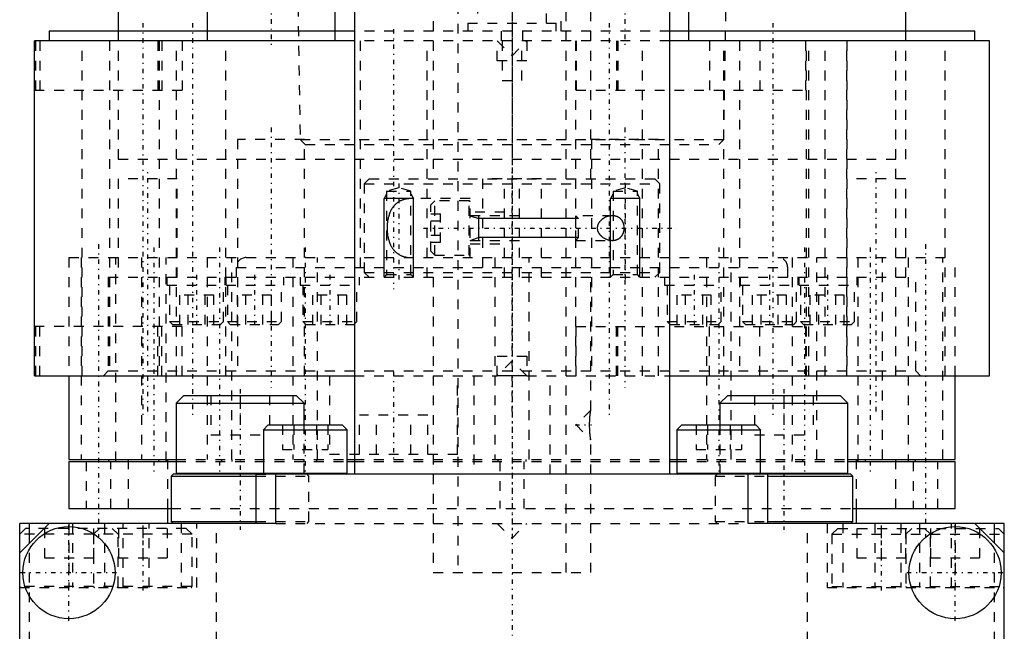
# Model space of a CAD drawing. Extents: x -70 to 70, y -1 to 571.
# Tile 2 of 14: x -50 to 50, y 118 to 180. Entities that reach past the tile are written whole.
import ezdxf

# ---------------------------------------------------------------- set-up
doc = ezdxf.new("R2010")
doc.units = 0
doc.linetypes.add('CENTER', pattern=[1.5, 0.45, -0.5, 0.05, -0.5])
doc.linetypes.add('DASHED', pattern=[2, 1, -1])
for name, color, linetype in [('AM_0', 7, 'CONTINUOUS'), ('AM_10', 7, 'CONTINUOUS'), ('AM_3', 7, 'DASHED'), ('AM_7', 7, 'CENTER')]:
    doc.layers.add(name, color=color, linetype=linetype)

msp = doc.modelspace()

# ---------------------------------------------------------------- linework, layer by layer
at = {"layer": 'AM_0', "color": 7, "linetype": 'CONTINUOUS'}
for p, q in [((-16, 394.2), (-16, 134)), ((16, 394.2), (16, 134)), ((-30.97, 186), (-30.97, 179)), ((-17.97, 179), (-17.97, 186)), ((17.97, 179), (17.97, 186)), ((-40, 182.5), (-40, 179)), ((40, 179), (40, 182.5)), ((-47, 179), (-47, 178)), ((-16.02, 179), (-47, 179)), ((47, 179), (16.02, 179)), ((47, 178), (47, 179)), ((-48.5, 144), (-48.5, 178)), ((-16.01, 178), (-48.5, 178)), ((48.5, 178), (16.01, 178)), ((48.5, 144), (48.5, 178)), ((-48.5, 144), (-16.01, 144)), ((-45, 144), (-45, 135.5)), ((1.5, 144), (-1.5, 144)), ((16.01, 144), (48.5, 144)), ((45, 135.5), (45, 144)), ((-33.32, 142), (-34.12, 141.2)), ((-34.12, 141.2), (-34.12, 134.1)), ((-34.12, 141.2), (-21.12, 141.2)), ((-33.32, 142), (-21.92, 142)), ((-21.12, 141.2), (-21.92, 142)), ((-21.12, 139), (-21.12, 141.2)), ((21.92, 142), (21.12, 141.2)), ((21.12, 141.2), (21.12, 139)), ((21.12, 141.2), (34.12, 141.2)), ((21.92, 142), (33.32, 142)), ((34.12, 141.2), (33.32, 142)), ((34.12, 134.1), (34.12, 141.2)), ((-24.75, 139), (-25.25, 138.5)), ((-25.25, 138.5), (-25.25, 134.1)), ((-25.25, 138.5), (-16.75, 138.5)), ((-24.75, 139), (-17.25, 139)), ((-16.75, 138.5), (-17.25, 139)), ((-16.75, 134.1), (-16.75, 138.5)), ((17.25, 139), (16.75, 138.5)), ((16.75, 138.5), (16.75, 134.1)), ((16.75, 138.5), (25.25, 138.5)), ((17.25, 139), (24.75, 139)), ((25.25, 138.5), (24.75, 139)), ((25.25, 134.1), (25.25, 138.5)), ((-45, 135.5), (-34.12, 135.5)), ((-45, 135.3), (-45, 130.5)), ((-45, 135.3), (-34.12, 135.3)), ((-40.98, 135.5), (-40.98, 135.3)), ((-35.87, 135.3), (-35.87, 135.5)), ((-35.13, 135.5), (-35.13, 135.3)), ((-16.76, 135.5), (-16.02, 135.5)), ((-16.76, 135.3), (-16.02, 135.3)), ((16.02, 135.5), (16.76, 135.5)), ((16.02, 135.3), (16.76, 135.3)), ((34.12, 135.5), (45, 135.5)), ((34.12, 135.3), (45, 135.3)), ((35.13, 135.3), (35.13, 135.5)), ((35.87, 135.5), (35.87, 135.3)), ((40.98, 135.3), (40.98, 135.5)), ((45, 130.5), (45, 135.3)), ((-34.12, 134.1), (-34.02, 134)), ((-34.12, 134.1), (-16.75, 134.1)), ((16.75, 134.1), (34.12, 134.1)), ((34.02, 134), (34.12, 134.1)), ((-34.42, 134), (-34.62, 133.8)), ((-34.62, 133.8), (-34.62, 129.2)), ((-34.62, 133.8), (-26, 133.8)), ((34.42, 134), (-34.42, 134)), ((-26, 129), (-26, 134)), ((-24, 129), (-24, 134)), ((24, 129), (24, 134)), ((26, 129), (26, 134)), ((26, 133.8), (34.62, 133.8)), ((34.62, 133.8), (34.42, 134)), ((34.62, 129.2), (34.62, 133.8)), ((-45, 130.5), (-34.63, 130.5)), ((-35, 130.5), (-35, 129)), ((34.63, 130.5), (45, 130.5)), ((35, 129), (35, 130.5)), ((-34.62, 129.2), (-34.42, 129)), ((-34.62, 129.2), (-26, 129.2)), ((26, 129.2), (34.62, 129.2)), ((34.42, 129), (34.62, 129.2)), ((-50, 72), (-50, 129)), ((-50, 126), (-47, 129)), ((-24, 129), (-50, 129)), ((-49, 127), (-49, 129)), ((50, 129), (24, 129)), ((47, 129), (50, 126)), ((49, 127), (49, 129)), ((50, 72), (50, 129))]:
    msp.add_line(p, q, dxfattribs=at)
for centre in [(-45, 124), (45, 124)]:
    msp.add_circle(centre, 4.68, dxfattribs=at)
for centre, start, end in [((-25.15, 134.1), 180, 270), ((-16.85, 134.1), 270, 0), ((16.85, 134.1), 180, 270), ((25.15, 134.1), 270, 0)]:
    msp.add_arc(centre, 0.1, start, end, dxfattribs=at)
at = {"layer": 'AM_10', "color": 7, "linetype": 'CONTINUOUS'}
for p, q in [((-12.73, 162.47), (-13, 162)), ((-10.27, 162.47), (-10, 162)), ((10.27, 162.47), (10, 162)), ((12.73, 162.47), (13, 162)), ((-10, 162), (-13, 162)), ((-13, 154), (-13, 162)), ((-10, 154), (-10, 162)), ((13, 162), (10, 162)), ((10, 154), (10, 162)), ((13, 154), (13, 162)), ((-4.25, 160.25), (-3.4, 159.97)), ((-3.4, 160.25), (-3.4, 157.75)), ((6.75, 159.97), (-3.4, 159.97)), ((-4.25, 157.75), (-3.4, 158.03)), ((6.75, 158.03), (-3.4, 158.03))]:
    msp.add_line(p, q, dxfattribs=at)
at = {"layer": 'AM_3', "color": 6, "linetype": 'DASHED'}
for p, q in [((-5.5, 453.75), (-5.5, 124)), ((5.5, 124), (5.5, 453.75)), ((-8, 444), (-8, 164)), ((8, 164), (8, 444)), ((4.97, 186), (4.97, 178)), ((-3.5, 183.8), (-3.5, 179.8)), ((3.5, 179.8), (3.5, 183.8)), ((-21.74, 181.5), (-21.51, 168)), ((21.51, 168), (21.74, 181.5)), ((-4.5, 179.8), (-4.5, 179)), ((-4.5, 179.8), (4.5, 179.8)), ((4.5, 179), (4.5, 179.8)), ((-40, 179), (-40, 166)), ((-30.97, 179), (-30.97, 178)), ((-17.97, 178), (-17.97, 179)), ((16.02, 179), (-16.02, 179)), ((-1.1, 179), (-1.1, 178)), ((1.1, 178), (1.1, 179)), ((17.97, 178), (17.97, 179)), ((40, 166), (40, 179)), ((-48.44, 178), (-48.44, 173)), ((-48.4, 178), (-48.4, 173)), ((-48.4, 178), (-48.4, 173)), ((-47.97, 178), (-47.97, 173)), ((-43.67, 144), (-43.67, 178)), ((-40.88, 178), (-40.88, 144)), ((-35.97, 178), (-35.97, 173)), ((-35.85, 178), (-35.85, 144)), ((-35.58, 178), (-35.58, 173)), ((-34.08, 144), (-34.08, 178)), ((-33.5, 178), (-33.5, 173)), ((-29.05, 144), (-29.05, 178)), ((16.01, 178), (-16.01, 178)), ((-15.42, 178), (-15.42, 154)), ((-8.62, 154), (-8.62, 178)), ((-1.5, 178), (0, 176.5)), ((-1.5, 176), (-1.5, 178)), ((-1, 178), (-1, 174)), ((0, 176.5), (1.5, 178)), ((1, 174), (1, 178)), ((1.5, 178), (1.5, 176)), ((6.46, 178), (6.46, 144)), ((6.5, 178), (6.5, 173)), ((10.63, 178), (10.63, 173)), ((10.74, 178), (10.74, 173)), ((13.26, 144), (13.26, 178)), ((20.07, 178), (20.07, 173)), ((21.5, 144), (21.5, 178)), ((23.1, 178), (23.1, 144)), ((25.16, 178), (25.16, 173)), ((29.81, 178), (29.81, 173)), ((29.9, 144), (29.9, 178)), ((30.14, 144), (30.14, 178)), ((31.82, 144), (31.82, 178)), ((33.99, 178), (33.99, 144)), ((34, 144), (34, 178)), ((34, 144), (34, 178)), ((38.99, 144), (38.99, 178)), ((44, 144), (44, 178)), ((1.5, 176), (-1.5, 176)), ((-1, 174), (1, 174)), ((-48.5, 173), (-33.5, 173)), ((6.5, 173), (29.81, 173)), ((-27.87, 168), (-27.87, 144)), ((-21.07, 168), (-27.87, 168)), ((-21.51, 168), (-21, 167.5)), ((-21.51, 168), (21.51, 168)), ((-21.07, 144), (-21.07, 168)), ((-21, 167.5), (21, 167.5)), ((8.07, 168), (8.07, 144)), ((14.87, 168), (8.07, 168)), ((14.87, 144), (14.87, 168)), ((21, 167.5), (21.51, 168)), ((-40, 166), (40, 166)), ((-40, 166), (0, 166)), ((-40, 164), (-40, 154)), ((-34, 164), (-40, 164)), ((-34, 154), (-34, 164)), ((-14.5, 164), (-15, 163.5)), ((-15, 163.5), (-15, 154.5)), ((-15, 163.5), (15, 163.5)), ((-14.5, 164), (14.5, 164)), ((-11.5, 163.08), (-12.73, 162.75)), ((-10.27, 162.75), (-11.5, 163.08)), ((-3, 164), (-3, 154)), ((3, 164), (-3, 164)), ((-0.75, 154), (-0.75, 164)), ((0.75, 154), (0.75, 164)), ((3, 154), (3, 164)), ((11.5, 163.08), (10.27, 162.75)), ((12.73, 162.75), (11.5, 163.08)), ((15, 163.5), (14.5, 164)), ((15, 154.5), (15, 163.5)), ((40, 164), (34, 164)), ((40, 154), (40, 164)), ((-12.73, 162.75), (-12.73, 154.27)), ((-12.73, 162.75), (-10.27, 162.75)), ((-10.27, 154.27), (-10.27, 162.75)), ((10.27, 162.75), (10.27, 154.27)), ((10.27, 162.75), (12.73, 162.75)), ((12.73, 154.27), (12.73, 162.75)), ((-4.25, 162), (-10.2, 162)), ((-7.85, 161.75), (-8.25, 161.35)), ((-8.25, 156.65), (-8.25, 161.35)), ((-4.35, 161.75), (-7.85, 161.75)), ((-7.85, 156.25), (-7.85, 161.75)), ((-4.35, 156.25), (-4.35, 161.75)), ((-4.25, 156), (-4.25, 162)), ((-8.25, 160.44), (-7.25, 160.44)), ((-7.25, 157.56), (-7.25, 160.44)), ((-0.75, 160.6), (-4.25, 160.6)), ((0.75, 160.25), (-4.25, 160.25)), ((10.2, 160.25), (6.47, 160.25)), ((6.75, 159.97), (6.47, 160.25)), ((6.47, 157.75), (6.47, 160.25)), ((-8.25, 159.72), (-7.25, 159.72)), ((6.75, 158.03), (6.75, 159.97)), ((-8.25, 158.28), (-7.25, 158.28)), ((6.47, 157.75), (6.75, 158.03)), ((-8.25, 157.56), (-7.25, 157.56)), ((-4.25, 157.75), (0.75, 157.75)), ((-4.25, 157.4), (-0.75, 157.4)), ((6.47, 157.75), (10.2, 157.75)), ((-8.25, 156.65), (-7.85, 156.25)), ((-7.85, 156.25), (-4.35, 156.25)), ((-45, 156), (45, 156)), ((-45, 156), (-45, 144)), ((-45, 156), (45, 156)), ((-43.75, 156), (-43.75, 135.5)), ((-40.25, 135.3), (-40.25, 156)), ((-37.62, 156), (-37.62, 135.5)), ((-35.12, 135.3), (-35.12, 156)), ((-30.95, 156), (-30.95, 135.5)), ((-28.45, 135.5), (-28.45, 156)), ((-22.25, 156), (-22.25, 135.5)), ((-19.75, 135.5), (-19.75, 156)), ((-1.75, 156), (-1.75, 135.5)), ((1.75, 135.5), (1.75, 156)), ((19.75, 156), (19.75, 135.5)), ((22.25, 135.5), (22.25, 156)), ((28.45, 156), (28.45, 135.5)), ((30.95, 135.5), (30.95, 156)), ((35.12, 156), (35.12, 135.3)), ((37.62, 135.5), (37.62, 156)), ((40.25, 156), (40.25, 135.3)), ((43.75, 135.5), (43.75, 156)), ((45, 144), (45, 156)), ((-28, 155), (-28, 154)), ((-28, 155), (28, 155)), ((-15, 154.5), (-14.5, 154)), ((-15, 154.5), (15, 154.5)), ((-12.73, 154.27), (-13, 154)), ((-12.73, 154.27), (-10.27, 154.27)), ((-10, 154), (-10.27, 154.27)), ((10.27, 154.27), (10, 154)), ((10.27, 154.27), (12.73, 154.27)), ((13, 154), (12.73, 154.27)), ((14.5, 154), (15, 154.5)), ((28, 154), (28, 155)), ((-41, 154), (-41, 144.5)), ((-41, 154), (41, 154)), ((-35.04, 154), (-35.04, 153.2)), ((-35.04, 153.2), (-23.16, 153.2)), ((-34.79, 153.2), (-34.79, 149.5)), ((-29.29, 149.5), (-29.29, 153.2)), ((-29.16, 154), (-29.16, 153.2)), ((-29.04, 153.2), (-29.04, 154)), ((-28.91, 153.2), (-28.91, 149.5)), ((-23.41, 149.5), (-23.41, 153.2)), ((-23.16, 153.2), (-23.16, 154)), ((-21.5, 154), (-21.5, 153.2)), ((-21.5, 153.2), (-15.5, 153.2)), ((-21.25, 153.2), (-21.25, 149.5)), ((-15.75, 149.5), (-15.75, 153.2)), ((-15.5, 153.2), (-15.5, 154)), ((-8, 154), (-8, 124)), ((8, 140.5), (8, 154)), ((15.5, 154), (15.5, 153.2)), ((15.5, 153.2), (21.5, 153.2)), ((15.75, 153.2), (15.75, 149.5)), ((21.25, 149.5), (21.25, 153.2)), ((23.16, 154), (23.16, 153.2)), ((23.16, 153.2), (35.04, 153.2)), ((23.41, 153.2), (23.41, 149.5)), ((28.91, 149.5), (28.91, 153.2)), ((29.04, 154), (29.04, 153.2)), ((29.16, 153.2), (29.16, 154)), ((29.29, 153.2), (29.29, 149.5)), ((34.79, 149.5), (34.79, 153.2)), ((35.04, 153.2), (35.04, 154)), ((41, 144.5), (41, 154)), ((-33.75, 149.2), (-33.75, 152.2)), ((-30.29, 152.2), (-33.75, 152.2)), ((-32.89, 149.2), (-32.89, 152.2)), ((-31.16, 149.2), (-31.16, 152.2)), ((-30.29, 149.2), (-30.29, 152.2)), ((-27.88, 149.2), (-27.88, 152.2)), ((-24.42, 152.2), (-27.88, 152.2)), ((-27.02, 149.2), (-27.02, 152.2)), ((-25.29, 149.2), (-25.29, 152.2)), ((-24.42, 149.2), (-24.42, 152.2)), ((-20.23, 149.2), (-20.23, 152.2)), ((-16.77, 152.2), (-20.23, 152.2)), ((-19.37, 149.2), (-19.37, 152.2)), ((-17.63, 149.2), (-17.63, 152.2)), ((-16.77, 149.2), (-16.77, 152.2)), ((16.77, 149.2), (16.77, 152.2)), ((20.23, 152.2), (16.77, 152.2)), ((17.63, 149.2), (17.63, 152.2)), ((19.37, 149.2), (19.37, 152.2)), ((20.23, 149.2), (20.23, 152.2)), ((24.42, 149.2), (24.42, 152.2)), ((27.88, 152.2), (24.42, 152.2)), ((25.29, 149.2), (25.29, 152.2)), ((27.02, 149.2), (27.02, 152.2)), ((27.88, 149.2), (27.88, 152.2)), ((30.29, 149.2), (30.29, 152.2)), ((33.75, 152.2), (30.29, 152.2)), ((31.16, 149.2), (31.16, 152.2)), ((32.89, 149.2), (32.89, 152.2)), ((33.75, 149.2), (33.75, 152.2)), ((-34.79, 149.5), (-34.49, 149.2)), ((-34.79, 149.5), (-29.29, 149.5)), ((-34.49, 149.2), (-29.59, 149.2)), ((-29.59, 149.2), (-29.29, 149.5)), ((-28.91, 149.5), (-28.61, 149.2)), ((-28.91, 149.5), (-23.41, 149.5)), ((-28.61, 149.2), (-23.71, 149.2)), ((-23.71, 149.2), (-23.41, 149.5)), ((-21.25, 149.5), (-20.95, 149.2)), ((-21.25, 149.5), (-15.75, 149.5)), ((-20.95, 149.2), (-16.05, 149.2)), ((-16.05, 149.2), (-15.75, 149.5)), ((15.75, 149.5), (16.05, 149.2)), ((15.75, 149.5), (21.25, 149.5)), ((16.05, 149.2), (20.95, 149.2)), ((20.95, 149.2), (21.25, 149.5)), ((23.41, 149.5), (23.71, 149.2)), ((23.41, 149.5), (28.91, 149.5)), ((23.71, 149.2), (28.61, 149.2)), ((28.61, 149.2), (28.91, 149.5)), ((29.29, 149.5), (29.59, 149.2)), ((29.29, 149.5), (34.79, 149.5)), ((29.59, 149.2), (34.49, 149.2)), ((34.49, 149.2), (34.79, 149.5)), ((-33.5, 149), (-48.5, 149)), ((-48.44, 144), (-48.44, 149)), ((-48.4, 149), (-48.4, 144)), ((-48.4, 144), (-48.4, 149)), ((-47.97, 144), (-47.97, 149)), ((-35.97, 144), (-35.97, 149)), ((-35.58, 144), (-35.58, 149)), ((-33.5, 144), (-33.5, 149)), ((6.5, 149), (29.81, 149)), ((6.5, 144), (6.5, 149)), ((10.63, 144), (10.63, 149)), ((10.74, 144), (10.74, 149)), ((20.07, 144), (20.07, 149)), ((25.16, 144), (25.16, 149)), ((29.81, 149), (29.81, 144)), ((-1.5, 146), (1.5, 146)), ((-1.5, 144), (-1.5, 146)), ((0, 145.5), (-1.5, 144)), ((1.5, 144), (0, 145.5)), ((1.5, 146), (1.5, 144)), ((-41, 144.5), (-41.5, 144)), ((-41, 144.5), (41, 144.5)), ((41.5, 144), (41, 144.5)), ((-18.52, 144), (-18.52, 136)), ((-16.01, 144), (-1.5, 144)), ((-5.52, 136), (-5.52, 144)), ((-3.87, 144), (-3.87, 134)), ((1.5, 144), (16.01, 144)), ((3.87, 134), (3.87, 144)), ((-30.59, 142), (-30.59, 138)), ((-27.62, 142), (-27.62, 138)), ((-24.64, 142), (-24.64, 138)), ((24.64, 142), (24.64, 138)), ((27.62, 142), (27.62, 138)), ((30.59, 142), (30.59, 138)), ((8, 140.5), (6.5, 139)), ((-15.49, 136), (-15.49, 140)), ((-8.56, 140), (-15.49, 140)), ((-13.75, 136), (-13.75, 140)), ((-10.29, 136), (-10.29, 140)), ((-8.56, 136), (-8.56, 140)), ((-23.31, 139), (-23.31, 136.5)), ((-22.15, 139), (-22.15, 136.5)), ((-21.12, 134.1), (-21.12, 139)), ((-19.85, 139), (-19.85, 136.5)), ((-18.69, 139), (-18.69, 136.5)), ((6.5, 139), (8, 137.5)), ((18.69, 139), (18.69, 136.5)), ((19.85, 139), (19.85, 136.5)), ((21.12, 139), (21.12, 134.1)), ((22.15, 139), (22.15, 136.5)), ((23.31, 139), (23.31, 136.5)), ((-30.59, 138), (-24.64, 138)), ((8, 124), (8, 137.5)), ((24.64, 138), (30.59, 138)), ((-23.31, 136.5), (-18.69, 136.5)), ((18.69, 136.5), (23.31, 136.5)), ((-43.25, 135.3), (-43.25, 130.5)), ((-40.75, 130.5), (-40.75, 135.3)), ((-39, 135.5), (-39, 130.5)), ((-35, 135.5), (-35, 130.5)), ((-34.12, 135.5), (-16.76, 135.5)), ((-34.12, 135.3), (-16.76, 135.3)), ((-29.51, 135.5), (-29.51, 135.3)), ((-28.46, 135.5), (-28.46, 135.3)), ((-21.14, 135.5), (-21.14, 135.3)), ((-19.85, 135.5), (-19.85, 135.3)), ((-5.52, 136), (-18.52, 136)), ((-16.02, 135.5), (16.02, 135.5)), ((-16.02, 135.3), (16.02, 135.3)), ((-1.42, 135.3), (-1.42, 135.5)), ((-1.25, 135.3), (-1.25, 130.5)), ((1.25, 130.5), (1.25, 135.3)), ((1.42, 135.5), (1.42, 135.3)), ((16.76, 135.5), (34.12, 135.5)), ((16.76, 135.3), (34.12, 135.3)), ((19.85, 135.5), (19.85, 135.3)), ((21.14, 135.5), (21.14, 135.3)), ((28.46, 135.3), (28.46, 135.5)), ((29.51, 135.5), (29.51, 135.3)), ((35, 130.5), (35, 135.5)), ((39, 130.5), (39, 135.5)), ((40.75, 135.3), (40.75, 130.5)), ((43.25, 130.5), (43.25, 135.3)), ((-21.22, 134), (-21.12, 134.1)), ((21.12, 134.1), (21.22, 134)), ((-26, 134), (-24, 134)), ((-26, 133.8), (-20.62, 133.8)), ((-20.62, 133.8), (-20.82, 134)), ((-20.62, 129.2), (-20.62, 133.8)), ((20.82, 134), (20.62, 133.8)), ((20.62, 133.8), (20.62, 129.2)), ((20.62, 133.8), (26, 133.8)), ((-34.63, 130.5), (34.63, 130.5)), ((-26, 129.2), (-20.62, 129.2)), ((-20.82, 129), (-20.62, 129.2)), ((20.62, 129.2), (20.82, 129)), ((20.62, 129.2), (26, 129.2)), ((-49.4, 128.5), (-50, 127.9)), ((-33.1, 128.5), (-49.4, 128.5)), ((-47.48, 128.5), (-47.48, 125.5)), ((-45, 129), (-45, 122.5)), ((-44.64, 129), (-44.64, 122.5)), ((-42.52, 128.5), (-42.52, 125.5)), ((-41.9, 128.5), (-42.5, 127.9)), ((-41.39, 129), (-41.39, 122.5)), ((-40, 127.9), (-40.6, 128.5)), ((-39.97, 128.5), (-39.97, 125.5)), ((-39.5, 122.5), (-39.5, 129)), ((-37.5, 128.5), (-37.5, 125.5)), ((-36.86, 122.5), (-36.86, 129)), ((-35.02, 128.5), (-35.02, 125.5)), ((-33.61, 129), (-33.61, 122.5)), ((-32.5, 127.9), (-33.1, 128.5)), ((-32, 122.5), (-32, 129)), ((-30, 117), (-30, 129)), ((-24, 129), (24, 129)), ((-1.5, 129), (0, 127.5)), ((0, 127.5), (1.5, 129)), ((30, 117), (30, 129)), ((32, 129), (32, 122.5)), ((33.1, 128.5), (32.5, 127.9)), ((33.1, 128.5), (49.4, 128.5)), ((33.61, 129), (33.61, 122.5)), ((35.02, 128.5), (35.02, 125.5)), ((36.86, 129), (36.86, 122.5)), ((37.5, 128.5), (37.5, 125.5)), ((39.5, 129), (39.5, 122.5)), ((39.97, 128.5), (39.97, 125.5)), ((40.6, 128.5), (40, 127.9)), ((41.39, 129), (41.39, 122.5)), ((42.5, 127.9), (41.9, 128.5)), ((42.52, 128.5), (42.52, 125.5)), ((44.64, 122.5), (44.64, 129)), ((45, 129), (45, 122.5)), ((47.48, 128.5), (47.48, 125.5)), ((50, 127.9), (49.4, 128.5)), ((-32.5, 127.9), (-50, 127.9)), ((-42.5, 127.9), (-42.5, 122.6)), ((-40, 122.6), (-40, 127.9)), ((-32.5, 122.6), (-32.5, 127.9)), ((32.5, 127.9), (32.5, 122.6)), ((32.5, 127.9), (50, 127.9)), ((40, 127.9), (40, 122.6)), ((42.5, 122.6), (42.5, 127.9)), ((-49, 117), (-49, 127)), ((49, 117), (49, 127)), ((-47.48, 125.5), (-42.52, 125.5)), ((-39.97, 125.5), (-35.02, 125.5)), ((35.02, 125.5), (39.97, 125.5)), ((42.52, 125.5), (47.48, 125.5)), ((-8, 124), (8, 124)), ((-32.5, 122.6), (-50, 122.6)), ((-50, 122.5), (-32, 122.5)), ((32, 122.5), (50, 122.5)), ((32.5, 122.6), (50, 122.6))]:
    msp.add_line(p, q, dxfattribs=at)
for points in [[(-10.2, 162, 0), (-10.23, 162, 0), (-10.31, 162, 0), (-10.38, 162, 0), (-10.41, 161.99, 0), (-10.45, 161.99, 0), (-10.52, 161.98, 0), (-10.59, 161.98, 0), (-10.67, 161.97, 0), (-10.74, 161.95, 0), (-10.81, 161.94, 0), (-10.84, 161.93, 0), (-10.88, 161.92, 0), (-10.95, 161.91, 0), (-11.02, 161.88, 0), (-11.09, 161.86, 0), (-11.16, 161.84, 0), (-11.22, 161.81, 0), (-11.26, 161.8, 0), (-11.29, 161.78, 0), (-11.35, 161.75, 0), (-11.42, 161.72, 0), (-11.45, 161.7, 0), (-11.48, 161.68, 0), (-11.54, 161.64, 0), (-11.6, 161.6, 0), (-11.63, 161.58, 0), (-11.66, 161.56, 0), (-11.72, 161.51, 0), (-11.77, 161.47, 0), (-11.83, 161.42, 0), (-11.88, 161.37, 0), (-11.93, 161.31, 0), (-11.96, 161.28, 0), (-11.98, 161.26, 0), (-12.03, 161.2, 0), (-12.08, 161.14, 0), (-12.12, 161.07, 0), (-12.17, 161.01, 0), (-12.21, 160.94, 0), (-12.23, 160.91, 0), (-12.25, 160.87, 0), (-12.29, 160.8, 0), (-12.33, 160.73, 0), (-12.36, 160.65, 0), (-12.4, 160.57, 0), (-12.43, 160.48, 0), (-12.45, 160.44, 0), (-12.46, 160.4, 0), (-12.49, 160.31, 0), (-12.52, 160.22, 0), (-12.55, 160.13, 0), (-12.57, 160.03, 0), (-12.59, 159.94, 0), (-12.6, 159.89, 0), (-12.61, 159.84, 0), (-12.63, 159.74, 0), (-12.64, 159.64, 0), (-12.66, 159.55, 0), (-12.67, 159.45, 0), (-12.68, 159.35, 0), (-12.68, 159.3, 0), (-12.68, 159.25, 0), (-12.69, 159.15, 0), (-12.69, 159.05, 0), (-12.69, 159, 0), (-12.69, 158.95, 0), (-12.69, 158.85, 0), (-12.68, 158.75, 0), (-12.68, 158.7, 0), (-12.68, 158.65, 0), (-12.67, 158.55, 0), (-12.66, 158.45, 0), (-12.64, 158.36, 0), (-12.63, 158.26, 0), (-12.61, 158.16, 0), (-12.6, 158.11, 0), (-12.59, 158.06, 0), (-12.57, 157.97, 0), (-12.55, 157.87, 0), (-12.52, 157.78, 0), (-12.49, 157.69, 0), (-12.46, 157.6, 0), (-12.45, 157.56, 0), (-12.43, 157.52, 0), (-12.4, 157.43, 0), (-12.36, 157.35, 0), (-12.33, 157.27, 0), (-12.29, 157.2, 0), (-12.25, 157.13, 0), (-12.23, 157.09, 0), (-12.21, 157.06, 0), (-12.17, 156.99, 0), (-12.12, 156.93, 0), (-12.08, 156.86, 0), (-12.03, 156.8, 0), (-11.98, 156.74, 0), (-11.96, 156.72, 0), (-11.93, 156.69, 0), (-11.88, 156.63, 0), (-11.83, 156.58, 0), (-11.77, 156.53, 0), (-11.72, 156.49, 0), (-11.66, 156.44, 0), (-11.63, 156.42, 0), (-11.6, 156.4, 0), (-11.54, 156.36, 0), (-11.48, 156.32, 0), (-11.45, 156.3, 0), (-11.42, 156.28, 0), (-11.35, 156.25, 0), (-11.29, 156.22, 0), (-11.26, 156.2, 0), (-11.22, 156.19, 0), (-11.16, 156.16, 0), (-11.09, 156.14, 0), (-11.02, 156.12, 0), (-10.95, 156.09, 0), (-10.88, 156.08, 0), (-10.84, 156.07, 0), (-10.81, 156.06, 0), (-10.74, 156.05, 0), (-10.67, 156.03, 0), (-10.59, 156.02, 0), (-10.52, 156.02, 0), (-10.45, 156.01, 0), (-10.41, 156.01, 0), (-10.38, 156, 0), (-10.31, 156, 0), (-10.23, 156, 0), (-10.2, 156, 0)], [(10.2, 160.25, 0), (10.15, 160.25, 0), (10.04, 160.24, 0), (9.94, 160.23, 0), (9.88, 160.22, 0), (9.83, 160.21, 0), (9.72, 160.18, 0), (9.61, 160.14, 0), (9.5, 160.09, 0), (9.4, 160.04, 0), (9.3, 159.98, 0), (9.25, 159.95, 0), (9.2, 159.92, 0), (9.14, 159.87, 0), (9.13, 159.86, 0), (9.11, 159.85, 0), (9.1, 159.84, 0), (9.1, 159.84, 0), (9.08, 159.82, 0), (9.07, 159.81, 0), (9.05, 159.8, 0), (9.04, 159.78, 0), (9.02, 159.77, 0), (9.01, 159.76, 0), (9.01, 159.76, 0), (8.99, 159.74, 0), (8.98, 159.73, 0), (8.96, 159.71, 0), (8.95, 159.7, 0), (8.93, 159.68, 0), (8.93, 159.67, 0), (8.92, 159.66, 0), (8.91, 159.65, 0), (8.89, 159.63, 0), (8.88, 159.61, 0), (8.87, 159.6, 0), (8.85, 159.58, 0), (8.85, 159.57, 0), (8.84, 159.56, 0), (8.83, 159.54, 0), (8.82, 159.52, 0), (8.8, 159.5, 0), (8.79, 159.48, 0), (8.78, 159.46, 0), (8.78, 159.45, 0), (8.77, 159.45, 0), (8.76, 159.43, 0), (8.75, 159.4, 0), (8.75, 159.39, 0), (8.74, 159.38, 0), (8.73, 159.36, 0), (8.72, 159.34, 0), (8.72, 159.33, 0), (8.72, 159.32, 0), (8.71, 159.3, 0), (8.7, 159.28, 0), (8.69, 159.26, 0), (8.69, 159.24, 0), (8.68, 159.21, 0), (8.68, 159.2, 0), (8.68, 159.19, 0), (8.67, 159.17, 0), (8.67, 159.15, 0), (8.67, 159.12, 0), (8.66, 159.1, 0), (8.66, 159.08, 0), (8.66, 159.07, 0), (8.66, 159.06, 0), (8.66, 159.03, 0), (8.66, 159.01, 0), (8.66, 159, 0)], [(10.2, 157.75, 0), (10.21, 157.75, 0), (10.24, 157.75, 0), (10.28, 157.75, 0), (10.29, 157.75, 0), (10.31, 157.75, 0), (10.34, 157.76, 0), (10.37, 157.76, 0), (10.4, 157.76, 0), (10.43, 157.77, 0), (10.47, 157.78, 0), (10.48, 157.78, 0), (10.5, 157.78, 0), (10.53, 157.79, 0), (10.56, 157.8, 0), (10.59, 157.81, 0), (10.62, 157.82, 0), (10.65, 157.83, 0), (10.67, 157.84, 0), (10.68, 157.84, 0), (10.71, 157.86, 0), (10.74, 157.87, 0), (10.76, 157.88, 0), (10.77, 157.88, 0), (10.8, 157.9, 0), (10.83, 157.92, 0), (10.84, 157.92, 0), (10.86, 157.93, 0), (10.89, 157.95, 0), (10.91, 157.97, 0), (10.94, 157.99, 0), (10.97, 158.01, 0), (10.99, 158.03, 0), (11.01, 158.05, 0), (11.02, 158.06, 0), (11.04, 158.08, 0), (11.07, 158.11, 0), (11.09, 158.13, 0), (11.11, 158.16, 0), (11.13, 158.18, 0), (11.14, 158.2, 0), (11.15, 158.21, 0), (11.18, 158.24, 0), (11.2, 158.27, 0), (11.22, 158.31, 0), (11.23, 158.34, 0), (11.25, 158.37, 0), (11.26, 158.39, 0), (11.27, 158.41, 0), (11.29, 158.45, 0), (11.3, 158.48, 0), (11.32, 158.52, 0), (11.33, 158.56, 0), (11.34, 158.6, 0), (11.35, 158.62, 0), (11.35, 158.64, 0), (11.36, 158.68, 0), (11.37, 158.72, 0), (11.38, 158.77, 0), (11.39, 158.81, 0), (11.39, 158.85, 0), (11.39, 158.87, 0), (11.4, 158.89, 0), (11.4, 158.94, 0), (11.4, 158.98, 0), (11.4, 159, 0), (11.4, 159.02, 0), (11.4, 159.06, 0), (11.4, 159.11, 0), (11.39, 159.13, 0), (11.39, 159.15, 0), (11.39, 159.19, 0), (11.38, 159.23, 0), (11.37, 159.28, 0), (11.36, 159.32, 0), (11.35, 159.36, 0), (11.35, 159.38, 0), (11.34, 159.4, 0), (11.33, 159.44, 0), (11.32, 159.48, 0), (11.3, 159.52, 0), (11.29, 159.55, 0), (11.27, 159.59, 0), (11.26, 159.61, 0), (11.25, 159.63, 0), (11.23, 159.66, 0), (11.22, 159.69, 0), (11.2, 159.73, 0), (11.18, 159.76, 0), (11.15, 159.79, 0), (11.14, 159.8, 0), (11.13, 159.82, 0), (11.11, 159.84, 0), (11.09, 159.87, 0), (11.07, 159.89, 0), (11.04, 159.92, 0), (11.02, 159.94, 0), (11.01, 159.95, 0), (10.99, 159.97, 0), (10.97, 159.99, 0), (10.94, 160.01, 0), (10.91, 160.03, 0), (10.89, 160.05, 0), (10.86, 160.07, 0), (10.84, 160.08, 0), (10.83, 160.08, 0), (10.8, 160.1, 0), (10.77, 160.12, 0), (10.76, 160.12, 0), (10.74, 160.13, 0), (10.71, 160.14, 0), (10.68, 160.16, 0), (10.67, 160.16, 0), (10.65, 160.17, 0), (10.62, 160.18, 0), (10.59, 160.19, 0), (10.56, 160.2, 0), (10.53, 160.21, 0), (10.5, 160.22, 0), (10.48, 160.22, 0), (10.47, 160.22, 0), (10.43, 160.23, 0), (10.4, 160.24, 0), (10.37, 160.24, 0), (10.34, 160.24, 0), (10.31, 160.25, 0), (10.29, 160.25, 0), (10.28, 160.25, 0), (10.24, 160.25, 0), (10.21, 160.25, 0), (10.2, 160.25, 0)], [(8.66, 159, 0), (8.66, 158.99, 0), (8.66, 158.97, 0), (8.66, 158.94, 0), (8.66, 158.93, 0), (8.66, 158.92, 0), (8.66, 158.9, 0), (8.67, 158.88, 0), (8.67, 158.85, 0), (8.67, 158.83, 0), (8.68, 158.81, 0), (8.68, 158.8, 0), (8.68, 158.79, 0), (8.69, 158.76, 0), (8.69, 158.74, 0), (8.7, 158.72, 0), (8.71, 158.7, 0), (8.72, 158.68, 0), (8.72, 158.67, 0), (8.72, 158.66, 0), (8.73, 158.64, 0), (8.74, 158.62, 0), (8.75, 158.61, 0), (8.75, 158.6, 0), (8.76, 158.57, 0), (8.77, 158.55, 0), (8.78, 158.55, 0), (8.78, 158.54, 0), (8.79, 158.52, 0), (8.8, 158.5, 0), (8.82, 158.48, 0), (8.83, 158.46, 0), (8.84, 158.44, 0), (8.85, 158.43, 0), (8.85, 158.42, 0), (8.87, 158.4, 0), (8.88, 158.39, 0), (8.89, 158.37, 0), (8.91, 158.35, 0), (8.92, 158.34, 0), (8.93, 158.33, 0), (8.93, 158.32, 0), (8.95, 158.3, 0), (8.96, 158.29, 0), (8.98, 158.27, 0), (8.99, 158.26, 0), (9.01, 158.24, 0), (9.01, 158.24, 0), (9.02, 158.23, 0), (9.04, 158.22, 0), (9.05, 158.2, 0), (9.07, 158.19, 0), (9.08, 158.18, 0), (9.1, 158.16, 0), (9.1, 158.16, 0), (9.11, 158.15, 0), (9.13, 158.14, 0), (9.14, 158.13, 0), (9.2, 158.08, 0), (9.25, 158.05, 0), (9.3, 158.02, 0), (9.4, 157.96, 0), (9.5, 157.91, 0), (9.61, 157.86, 0), (9.72, 157.82, 0), (9.83, 157.79, 0), (9.88, 157.78, 0), (9.94, 157.77, 0), (10.04, 157.76, 0), (10.15, 157.75, 0), (10.2, 157.75, 0)], [(8, 137.5, 0), (8, 137.5, 0), (8, 137.5, 0), (8, 137.5, 0), (8, 137.51, 0), (8, 137.51, 0), (8, 137.51, 0), (8, 137.52, 0), (8, 137.53, 0), (7.99, 137.54, 0), (7.99, 137.55, 0), (7.99, 137.55, 0), (7.99, 137.56, 0), (7.99, 137.57, 0), (7.99, 137.59, 0), (7.98, 137.6, 0), (7.98, 137.62, 0), (7.98, 137.64, 0), (7.98, 137.65, 0), (7.98, 137.66, 0), (7.97, 137.68, 0), (7.97, 137.7, 0), (7.97, 137.72, 0), (7.97, 137.73, 0), (7.96, 137.75, 0), (7.96, 137.78, 0), (7.96, 137.79, 0), (7.96, 137.8, 0), (7.95, 137.83, 0), (7.95, 137.86, 0), (7.95, 137.89, 0), (7.94, 137.91, 0), (7.94, 137.94, 0), (7.94, 137.96, 0), (7.94, 137.97, 0), (7.93, 138.01, 0), (7.93, 138.04, 0), (7.93, 138.07, 0), (7.92, 138.1, 0), (7.92, 138.14, 0), (7.92, 138.16, 0), (7.92, 138.17, 0), (7.91, 138.21, 0), (7.91, 138.25, 0), (7.91, 138.29, 0), (7.9, 138.32, 0), (7.9, 138.36, 0), (7.9, 138.38, 0), (7.9, 138.4, 0), (7.9, 138.44, 0), (7.89, 138.48, 0), (7.89, 138.52, 0), (7.89, 138.57, 0), (7.89, 138.61, 0), (7.89, 138.63, 0), (7.89, 138.65, 0), (7.89, 138.69, 0), (7.88, 138.73, 0), (7.88, 138.77, 0), (7.88, 138.82, 0), (7.88, 138.86, 0), (7.88, 138.88, 0), (7.88, 138.9, 0), (7.88, 138.94, 0), (7.88, 138.98, 0), (7.88, 139, 0), (7.88, 139.02, 0), (7.88, 139.06, 0), (7.88, 139.1, 0), (7.88, 139.12, 0), (7.88, 139.14, 0), (7.88, 139.18, 0), (7.88, 139.23, 0), (7.88, 139.27, 0), (7.89, 139.31, 0), (7.89, 139.35, 0), (7.89, 139.37, 0), (7.89, 139.39, 0), (7.89, 139.43, 0), (7.89, 139.48, 0), (7.89, 139.52, 0), (7.9, 139.56, 0), (7.9, 139.6, 0), (7.9, 139.62, 0), (7.9, 139.64, 0), (7.9, 139.68, 0), (7.91, 139.71, 0), (7.91, 139.75, 0), (7.91, 139.79, 0), (7.92, 139.83, 0), (7.92, 139.84, 0), (7.92, 139.86, 0), (7.92, 139.9, 0), (7.93, 139.93, 0), (7.93, 139.96, 0), (7.93, 139.99, 0), (7.94, 140.03, 0), (7.94, 140.04, 0), (7.94, 140.06, 0), (7.94, 140.09, 0), (7.95, 140.11, 0), (7.95, 140.14, 0), (7.95, 140.17, 0), (7.96, 140.2, 0), (7.96, 140.21, 0), (7.96, 140.22, 0), (7.96, 140.25, 0), (7.97, 140.27, 0), (7.97, 140.28, 0), (7.97, 140.3, 0), (7.97, 140.32, 0), (7.98, 140.34, 0), (7.98, 140.35, 0), (7.98, 140.36, 0), (7.98, 140.38, 0), (7.98, 140.4, 0), (7.99, 140.41, 0), (7.99, 140.43, 0), (7.99, 140.44, 0), (7.99, 140.45, 0), (7.99, 140.45, 0), (7.99, 140.46, 0), (8, 140.47, 0), (8, 140.48, 0), (8, 140.49, 0), (8, 140.49, 0), (8, 140.49, 0), (8, 140.5, 0), (8, 140.5, 0), (8, 140.5, 0), (8, 140.5, 0)]]:
    msp.add_polyline3d(points, dxfattribs=at)
for centre, radius, start, end in [((-4.35, 161.65), 0.1, 0, 90), ((-4.35, 156.35), 0.1, 270, 0), ((-27, 155), 1, 90, 180), ((27, 155), 1, 0, 90), ((-49.9, 122.6), 0.1, 180, 270), ((-42.4, 122.6), 0.1, 180, 270), ((-40.1, 122.6), 0.1, 270, 0), ((-32.6, 122.6), 0.1, 270, 0), ((32.6, 122.6), 0.1, 180, 270), ((40.1, 122.6), 0.1, 180, 270), ((42.4, 122.6), 0.1, 270, 0), ((49.9, 122.6), 0.1, 270, 0)]:
    msp.add_arc(centre, radius, start, end, dxfattribs=at)
at = {"layer": 'AM_7', "color": 4, "linetype": 'CENTER'}
for p, q in [((0, 470.5), (0, 107.5)), ((0, 454.2), (0, 146)), ((0, 199.1), (0, 127.42)), ((-24.47, 186.4), (-24.47, 177.6)), ((11.47, 186.4), (11.47, 177.6)), ((0, 184.04), (0, 165.4)), ((-37.48, 179.82), (-37.48, 139.68)), ((-32.45, 179.82), (-32.45, 139.68)), ((-12.02, 179.2), (-12.02, 152.8)), ((9.86, 179.82), (9.86, 139.68)), ((26.5, 179.82), (26.5, 139.68)), ((-24.47, 169.2), (-24.47, 142.8)), ((11.47, 169.2), (11.47, 142.8)), ((-37, 140.38), (-37, 165.12)), ((0, 140.38), (0, 165.12)), ((37, 140.38), (37, 165.12)), ((-11.5, 163.53), (-11.5, 153.55)), ((11.5, 163.53), (11.5, 153.55)), ((-9, 159), (16.75, 159)), ((-42, 157.35), (-42, 127.65)), ((-36.37, 157.03), (-36.37, 134.26)), ((-29.7, 157.03), (-29.7, 134.26)), ((-21, 157.03), (-21, 133.75)), ((21, 157.03), (21, 133.75)), ((29.7, 157.03), (29.7, 134.26)), ((36.37, 157.03), (36.37, 134.26)), ((42, 157.35), (42, 127.65)), ((-32.04, 154.24), (-32.04, 148.96)), ((-26.16, 154.24), (-26.16, 148.96)), ((-18.5, 154.24), (-18.5, 148.96)), ((18.5, 154.24), (18.5, 148.96)), ((26.16, 154.24), (26.16, 148.96)), ((32.04, 154.24), (32.04, 148.96)), ((-12.02, 144.4), (-12.02, 135.6)), ((-27.62, 142.65), (-27.62, 128.35)), ((27.62, 142.65), (27.62, 128.35)), ((6.42, 139), (8.07, 139)), ((-45, 119.09), (-45, 128.91)), ((-37.5, 128.8), (-37.5, 122.2)), ((37.5, 128.8), (37.5, 122.2)), ((45, 119.09), (45, 128.91)), ((-49.91, 124), (-40.09, 124)), ((40.09, 124), (49.91, 124))]:
    msp.add_line(p, q, dxfattribs=at)

doc.saveas('drawing.dxf')
